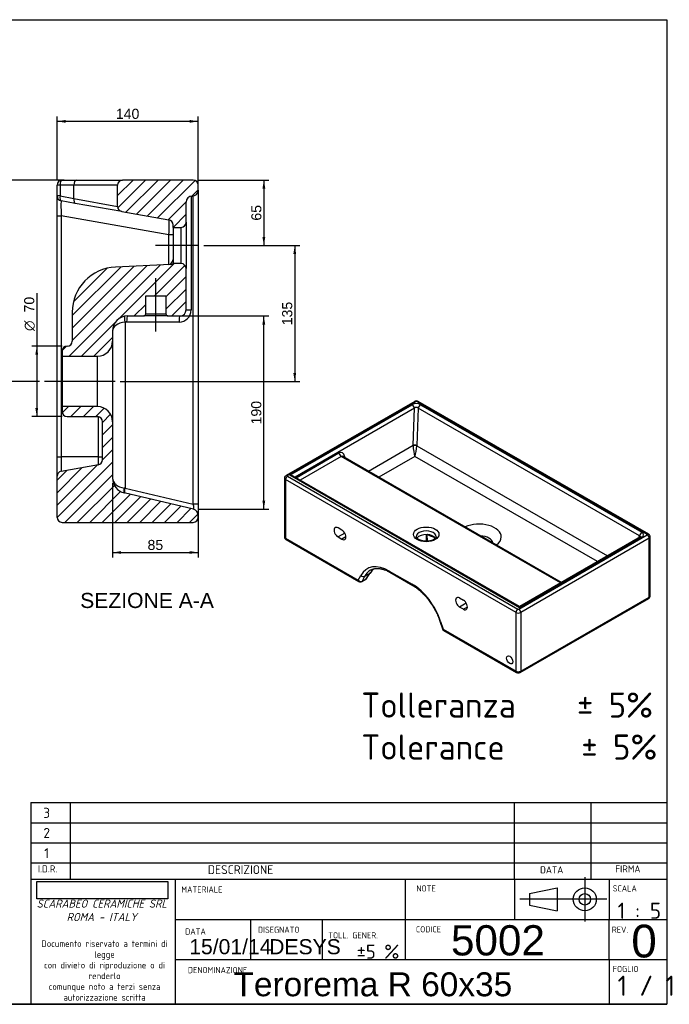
# Model space of a CAD drawing. Header units: millimetres. Extents: x 11 to 285, y 7 to 203.
# Tile 2 of 2: x 156 to 285, y 7 to 203. Entities that reach past the tile are written whole.
import ezdxf
from ezdxf.enums import TextEntityAlignment as Align
from ezdxf.lldxf.tags import DXFTag

# ---------------------------------------------------------------- set-up
doc = ezdxf.new("R2010")
doc.units = ezdxf.units.MM
for name, color, linetype in [('1', 7, 'Continuous'), ('Default', 7, 'Continuous'), ('Predefinito', 7, 'Continuous'), ('TEOREMAR_60X35', 7, 'Continuous')]:
    doc.layers.add(name, color=color, linetype=linetype)
doc.styles.add('SEACAD_Arial', font='arial.ttf')
doc.styles.add('SEACAD_Solid_Edge_ANSI1_Symbols', font='semeca1.ttf')
doc.styles.add('SEACAD_Solid_Edge_ISOB', font='seisobd.ttf')
tags = doc.linetypes.add('CENTER2', pattern=[28.575, 19.05, -3.175, 3.175, -3.175]).pattern_tags.tags
tags[10:11] = [DXFTag(74, 4), DXFTag(75, 0), DXFTag(340, '0'), DXFTag(46, 0.0), DXFTag(50, 0.0), DXFTag(44, 0.0), DXFTag(45, 0.0)]
tags[8:9] = [DXFTag(74, 4), DXFTag(75, 0), DXFTag(340, '0'), DXFTag(46, 0.0), DXFTag(50, 0.0), DXFTag(44, 0.0), DXFTag(45, 0.0)]
tags[6:7] = [DXFTag(74, 4), DXFTag(75, 0), DXFTag(340, '0'), DXFTag(46, 0.0), DXFTag(50, 0.0), DXFTag(44, 0.0), DXFTag(45, 0.0)]
tags[4:5] = [DXFTag(74, 4), DXFTag(75, 0), DXFTag(340, '0'), DXFTag(46, 0.0), DXFTag(50, 0.0), DXFTag(44, 0.0), DXFTag(45, 0.0)]
doc.dimstyles.new('ISO_PALLINATURA', dxfattribs={"dimtxt": 2, "dimasz": 1.7, "dimexe": 1, "dimexo": 1, "dimgap": 1, "dimtad": 1, "dimlfac": 5, "dimtxsty": 'SEACAD_Arial', "dimblk1": '_SE_FILLED', "dimblk2": '_SE_FILLED', "dimsah": 1, "dimcen": 1, "dimadec": 0, "dimazin": 0, "dimtfac": 1, "dimtmove": 0, "dimatfit": 3, "dimfxl": 1, "dimtolj": 1, "dimarcsym": 0})
picture_1 = doc.add_image_def('image1.jpg', size_in_pixel=(300, 40))

# ---------------------------------------------------------------- blocks, each defined once
blk = doc.blocks.new('SEANNOT_GROUP2')
at = {"layer": 'Default', "color": 7, "linetype": 'CENTER2'}
blk.add_line((191.44, 158), (182.84, 158), dxfattribs=at)
blk = doc.blocks.new('SEANNOT_GROUP3')
at = {"layer": 'Default', "color": 7, "linetype": 'CENTER2'}
blk.add_line((182.94, 140.9), (182.94, 151.5), dxfattribs=at)
blk = doc.blocks.new('SEANNOT_GROUP4')
at = {"layer": 'Default', "color": 7, "linetype": 'CENTER2'}
blk.add_line((174.84, 131), (160.84, 131), dxfattribs=at)
blk = doc.blocks.new('SE4')
at = {"layer": 'TEOREMAR_60X35', "linetype": 'Continuous'}
h = blk.add_hatch(dxfattribs=at)
h.set_pattern_fill('ANSI31', scale=0.55118, angle=9.362e-06, style=0)
edge = h.paths.add_edge_path()
edge.add_line((188.94, 162.6), (188.94, 166.6))
edge.add_arc((190.14, 166.6), 1.2, 90, 180, ccw=False)
edge.add_arc((190.14, 169), 1.2, 270, 360)
edge.add_line((191.34, 169), (191.34, 170))
edge.add_arc((190.34, 170), 1, 0, 90)
edge.add_line((190.34, 171), (176.34, 171))
edge.add_arc((176.34, 170), 1, 90, 180)
edge.add_line((175.34, 170), (175.34, 165.72))
edge.add_arc((176.34, 165.72), 1, 180, 260)
edge.add_line((176.17, 164.73), (185.52, 163.09))
edge.add_arc((185.34, 162.1), 1, 0, 80, ccw=False)
edge.add_line((186.34, 162.1), (186.34, 161.6))
edge.add_line((186.34, 161.6), (187.94, 161.6))
edge.add_arc((187.94, 162.6), 1, 270, 360)
h = blk.add_hatch(dxfattribs=at)
h.set_pattern_fill('ANSI31', scale=0.55118, angle=9.362e-06, style=0)
edge = h.paths.add_edge_path()
edge.add_line((164.34, 137), (164.34, 136))
edge.add_line((164.34, 136), (171.34, 136))
edge.add_arc((171.34, 139), 3, 270, 360)
edge.add_line((174.34, 139), (174.34, 141))
edge.add_arc((177.34, 141), 3, 90, 180, ccw=False)
edge.add_line((177.34, 144), (180.54, 144))
edge.add_arc((180.54, 144.4), 0.4, 270, 360)
edge.add_line((180.94, 144.4), (180.94, 148))
edge.add_line((180.94, 148), (184.94, 148))
edge.add_line((184.94, 148), (184.94, 144.4))
edge.add_arc((185.34, 144.4), 0.4, 180, 270)
edge.add_line((185.34, 144), (187.74, 144))
edge.add_arc((187.74, 145.2), 1.2, 270, 360)
edge.add_line((188.94, 145.2), (188.94, 153.4))
edge.add_arc((187.94, 153.4), 1, 0, 90)
edge.add_line((187.94, 154.4), (186.34, 154.4))
edge.add_arc((185.79, 155.23), 1, 272.6525, 303.818, ccw=False)
edge.add_line((185.83, 154.23), (174.93, 153.72))
edge.add_arc((175.34, 144.73), 9, 92.6525, 180)
edge.add_line((166.34, 144.73), (166.34, 139))
edge.add_arc((165.34, 139), 1, 270, 360, ccw=False)
edge.add_arc((165.34, 137), 1, 90, 180)
h = blk.add_hatch(dxfattribs=at)
h.set_pattern_fill('ANSI31', scale=0.55118, angle=9.362e-06, style=0)
edge = h.paths.add_edge_path()
edge.add_line((190.42, 105.61), (176.66, 108.85))
edge.add_arc((177.34, 111.77), 3, 180, 256.7595, ccw=False)
edge.add_line((174.34, 111.77), (174.34, 123))
edge.add_arc((171.34, 123), 3, 0, 90)
edge.add_line((171.34, 126), (164.34, 126))
edge.add_line((164.34, 126), (164.34, 125))
edge.add_arc((165.34, 125), 1, 180, 270)
edge.add_line((165.34, 124), (171.34, 124))
edge.add_arc((171.34, 123), 1, 0, 90, ccw=False)
edge.add_line((172.34, 123), (172.34, 115.42))
edge.add_arc((171.34, 115.42), 1, 280, 360, ccw=False)
edge.add_line((171.52, 114.44), (164.17, 113.14))
edge.add_arc((164.34, 112.16), 1, 100, 180)
edge.add_line((163.34, 112.16), (163.34, 104))
edge.add_arc((164.34, 104), 1, 180, 270)
edge.add_line((164.34, 103), (190.34, 103))
edge.add_arc((190.34, 104), 1, 270, 360)
edge.add_line((191.34, 104), (191.34, 104.45))
edge.add_arc((190.14, 104.45), 1.2, 0, 76.7595)
at = {"layer": 'TEOREMAR_60X35', "color": 7, "linetype": 'Continuous'}
for p, q in [((164.34, 171), (167.11, 171)), ((167.11, 171), (176.34, 171)), ((190.34, 171), (176.34, 171)), ((163.34, 167.84), (163.34, 170)), ((163.92, 170), (163.34, 170)), ((163.92, 170), (163.92, 167.84)), ((166.68, 170), (163.92, 170)), ((175.34, 170), (166.68, 170)), ((166.68, 167.35), (166.68, 170)), ((175.34, 165.72), (175.34, 170)), ((191.34, 169), (191.34, 170)), ((191.34, 169), (191.34, 106.61)), ((163.34, 163.9), (163.34, 167.84)), ((163.92, 167.84), (163.34, 167.84)), ((163.92, 167.84), (166.68, 167.35)), ((166.93, 166.36), (164.17, 166.85)), ((166.68, 167.35), (175.34, 165.72)), ((176.17, 164.73), (166.93, 166.36)), ((188.94, 162.6), (188.94, 166.6)), ((189.93, 167.78), (189.93, 145.2)), ((190.36, 106.61), (190.36, 167.82)), ((176.17, 164.73), (185.52, 163.09)), ((163.34, 116), (163.34, 163.9)), ((163.34, 163.9), (164.17, 163.9)), ((164.17, 163.9), (164.17, 116)), ((185.52, 160.13), (164.17, 163.9)), ((188.94, 162.6), (188.94, 153.4)), ((186.34, 161.6), (186.34, 162.1)), ((186.34, 161.6), (186.34, 155.21)), ((186.34, 161.6), (187.94, 161.6)), ((187.94, 154.4), (187.94, 161.6)), ((185.52, 154.22), (185.52, 160.13)), ((186.34, 160.13), (185.52, 160.13)), ((186.34, 155.21), (186.34, 154.4)), ((185.83, 154.23), (174.93, 153.72)), ((187.94, 154.4), (186.34, 154.4)), ((188.94, 145.2), (188.94, 153.4)), ((180.94, 144.4), (180.94, 148)), ((180.94, 148), (184.94, 148)), ((184.94, 148), (184.94, 144.4)), ((166.34, 144.73), (166.34, 139)), ((188.94, 145.2), (189.93, 145.2)), ((176.81, 142.77), (176.81, 109.8)), ((187.53, 142.8), (177.13, 142.8)), ((177.34, 144), (180.54, 144)), ((185.34, 144), (180.54, 144)), ((180.94, 144.4), (184.94, 144.4)), ((185.34, 144), (187.74, 144)), ((174.34, 141), (174.34, 139)), ((174.34, 139), (174.34, 123)), ((164.34, 137), (164.34, 136)), ((164.34, 136), (164.34, 126)), ((164.34, 136), (171.34, 136)), ((171.34, 126), (171.34, 136)), ((171.34, 126), (164.34, 126)), ((164.34, 126), (164.34, 125)), ((165.34, 124), (171.34, 124)), ((171.52, 116), (171.52, 123.98)), ((172.34, 115.42), (172.34, 123)), ((174.34, 123), (174.34, 111.77)), ((163.34, 112.16), (163.34, 116)), ((163.34, 116), (164.17, 116)), ((164.17, 116), (164.17, 113.14)), ((171.52, 116), (164.17, 116)), ((171.52, 114.44), (171.52, 116)), ((171.52, 116), (172.34, 116)), ((171.52, 114.44), (164.17, 113.14)), ((163.34, 104), (163.34, 112.16)), ((176.81, 109.8), (176.66, 109.83)), ((176.81, 109.8), (190.36, 106.61)), ((190.42, 105.61), (176.66, 108.85)), ((191.34, 106.61), (190.36, 106.61)), ((191.34, 106.61), (191.34, 104.45)), ((191.34, 104), (191.34, 104.45)), ((164.34, 103), (190.34, 103))]:
    blk.add_line(p, q, dxfattribs=at)
for centre, radius, start, end in [((164.34, 170), 1, 90, 180), ((176.34, 170), 1, 90, 180), ((190.34, 170), 1, 0, 90), ((190.14, 169), 1.2, 270, 0), ((164.34, 167.84), 1, 180, 260), ((190.14, 166.6), 1.2, 90, 180), ((176.34, 165.72), 1, 180, 260), ((185.34, 162.1), 1, 0, 80), ((187.94, 162.6), 1, 270, 0), ((185.34, 155.21), 1, 272.6525, 0), ((175.34, 144.73), 9, 92.6525, 180), ((185.79, 155.23), 1, 272.6525, 303.818), ((187.94, 153.4), 1, 0, 90), ((187.53, 145.2), 2.4, 270, 0), ((187.74, 145.2), 1.2, 270, 0), ((177.34, 141), 3, 90, 180), ((177.13, 141), 1.8, 90, 100.3345), ((180.54, 144.4), 0.4, 270, 0), ((185.34, 144.4), 0.4, 180, 270), ((165.34, 139), 1, 270, 0), ((171.34, 139), 3, 270, 0), ((165.34, 137), 1, 90, 180), ((171.34, 123), 3, 0, 90), ((165.34, 125), 1, 180, 270), ((171.34, 123), 1, 0, 90), ((171.34, 115.42), 1, 280, 0), ((164.34, 112.16), 1, 100, 180), ((177.34, 111.77), 3, 180, 256.7595), ((190.14, 104.45), 1.2, 0, 76.7595), ((164.34, 104), 1, 180, 270), ((190.34, 104), 1, 270, 360)]:
    blk.add_arc(centre, radius, start, end, dxfattribs=at)
for centre, major_axis, ratio, start_param, end_param in [((164.34, 170), (0, -1), 0.422618, 3.141593, 4.712389), ((167.11, 170), (0, -1), 0.422618, 3.141593, 4.712389), ((164.34, 167.84), (0.174, 0.985), 0.417323, 1.644249, 3.141593), ((164.34, 163.77), (0.18, -3.08), 0.054033, 3.128851, 4.669489), ((167.11, 167.35), (0.174, 0.985), 0.417323, 1.644249, 3.141593), ((185.34, 160.07), (0.17, 3.02), 0.05625, 4.735914, 6.276552), ((177.34, 141), (3, 0), 0.6, 1.751167, 3.141593), ((177.02, 142.77), (-0.22, 1.18), 0.176576, 0, 1.538608), ((177.34, 142.8), (0, 1.2), 0.179395, 0, 1.570796), ((187.74, 142.8), (0, -1.2), 0.179395, 3.141593, 4.712389), ((177.34, 111.77), (-3, 0), 0.666667, 0, 1.339706), ((176.89, 109.83), (0.229, 0.973), 0.223258, 1.623279, 3.141593), ((176.98, 109.8), (0.229, 0.973), 0.174773, 1.611896, 3.141593), ((190.14, 106.71), (-0.29, 1.09), 0.164169, 3.053807, 4.583503)]:
    blk.add_ellipse(centre, major_axis=major_axis, ratio=ratio, start_param=start_param, end_param=end_param, dxfattribs=at)
blk = doc.blocks.new('DMBLK127')
at = {"layer": 'Default', "linetype": 'Continuous'}
for points in [[(165.04, 182.93), (163.34, 182.65), (165.04, 182.37)], [(189.64, 182.93), (189.64, 182.37), (191.34, 182.65)]]:
    blk.add_hatch(color=7, dxfattribs=at).paths.add_polyline_path(points)
at = {"layer": 'Default', "color": 7, "linetype": 'Continuous'}
for p, q in [((163.34, 171), (163.34, 183.65)), ((191.34, 182.65), (163.34, 182.65)), ((191.34, 170), (191.34, 183.65))]:
    blk.add_line(p, q, dxfattribs=at)
at = {"layer": 'Default', "color": 7, "linetype": 'Continuous', "style": 'SEACAD_Arial'}
blk.add_text('140', height=2, dxfattribs=at).set_placement((175, 185.15), align=Align.TOP_LEFT)
blk = doc.blocks.new('_SE_FILLED')
at = {"color": 0}
blk.add_line((0, 0), (-1, 0), dxfattribs=at)
blk.add_solid([(0, 0), (-1, -0.1665), (-1, 0.1665), (0, 0)], dxfattribs=at)
blk = doc.blocks.new('DMBLK128')
at = {"layer": 'Default', "linetype": 'Continuous'}
for points in [[(204.65, 169.3), (204.37, 171), (204.08, 169.3)], [(204.65, 159.7), (204.08, 159.7), (204.37, 158)]]:
    blk.add_hatch(color=7, dxfattribs=at).paths.add_polyline_path(points)
at = {"layer": 'Default', "color": 7, "linetype": 'Continuous'}
for p, q in [((191.34, 171), (205.37, 171)), ((204.37, 171), (204.37, 158)), ((192.44, 158), (205.37, 158))]:
    blk.add_line(p, q, dxfattribs=at)
at = {"layer": 'Default', "color": 7, "linetype": 'Continuous', "style": 'SEACAD_Arial'}
blk.add_text('65', height=2, rotation=90, dxfattribs=at).set_placement((201.87, 162.93), align=Align.TOP_LEFT)
blk = doc.blocks.new('DMBLK129')
at = {"layer": 'Default', "linetype": 'Continuous'}
for points in [[(204.63, 142.3), (204.35, 144), (204.07, 142.3)], [(204.63, 107.31), (204.07, 107.31), (204.35, 105.61)]]:
    blk.add_hatch(color=7, dxfattribs=at).paths.add_polyline_path(points)
at = {"layer": 'Default', "color": 7, "linetype": 'Continuous'}
for p, q in [((187.54, 144), (205.35, 144)), ((204.35, 105.61), (204.35, 144)), ((191.42, 105.61), (205.35, 105.61))]:
    blk.add_line(p, q, dxfattribs=at)
at = {"layer": 'Default', "color": 7, "linetype": 'Continuous', "style": 'SEACAD_Arial'}
blk.add_text('190', height=2, rotation=90, dxfattribs=at).set_placement((201.85, 122.46), align=Align.TOP_LEFT)
blk = doc.blocks.new('DMBLK130')
at = {"layer": 'Default', "linetype": 'Continuous'}
for points in [[(176.04, 96.74), (176.04, 97.3), (174.34, 97.02)], [(189.64, 96.74), (191.34, 97.02), (189.64, 97.3)]]:
    blk.add_hatch(color=7, dxfattribs=at).paths.add_polyline_path(points)
at = {"layer": 'Default', "color": 7, "linetype": 'Continuous'}
for p, q in [((174.34, 110.77), (174.34, 96.02)), ((191.34, 105.61), (191.34, 96.02)), ((174.34, 97.02), (191.34, 97.02))]:
    blk.add_line(p, q, dxfattribs=at)
at = {"layer": 'Default', "color": 7, "linetype": 'Continuous', "style": 'SEACAD_Arial'}
blk.add_text('85', height=2, dxfattribs=at).set_placement((181.28, 99.52), align=Align.TOP_LEFT)
blk = doc.blocks.new('SE6')
at = {"layer": 'TEOREMAR_60X35', "color": 7, "linetype": 'Continuous'}
for p, q in [((234.29, 127.04), (208.77, 112.31)), ((234.56, 127.01), (209.05, 112.28)), ((209.51, 112.37), (233.78, 126.38)), ((234.24, 125.67), (210.55, 112)), ((233.96, 118.31), (234.24, 125.67)), ((280.45, 100.61), (234.72, 127.01)), ((235, 125.71), (234.72, 118.29)), ((280.73, 100.63), (234.99, 127.04)), ((278.91, 100.35), (235, 125.71)), ((235.45, 126.38), (279.37, 101.03)), ((225.11, 113.2), (233.96, 118.31)), ((234.72, 118.23), (272.58, 96.37)), ((210.75, 111.88), (219.26, 116.8)), ((219.72, 116.09), (211.59, 111.4)), ((263.23, 90.97), (219.72, 116.09)), ((263.42, 91.08), (220.1, 116.09)), ((220.36, 116.16), (220.4, 115.92)), ((234.34, 116.1), (227.21, 111.99)), ((270.55, 95.2), (234.34, 116.1)), ((208.47, 111.79), (208.47, 100.11)), ((208.66, 111.52), (208.66, 99.84)), ((254.4, 85.11), (208.66, 111.52)), ((209.05, 112.19), (254.78, 85.79)), ((255.1, 86.06), (209.51, 112.37)), ((255.1, 86.28), (210.17, 112.21)), ((219.86, 101.46), (219.08, 101.91)), ((208.66, 99.84), (223.11, 91.5)), ((220.41, 100.88), (219.08, 100.11)), ((219.08, 100.11), (219.86, 99.66)), ((220.64, 100.11), (219.86, 99.66)), ((236.55, 100.58), (236.6, 99.25)), ((236.7, 100.58), (236.75, 99.25)), ((237.17, 100.37), (236.82, 100.57)), ((254.94, 85.79), (280.45, 100.52)), ((279.03, 100.1), (255.1, 86.28)), ((279.36, 100.06), (255.1, 86.06)), ((280.84, 99.84), (255.33, 85.11)), ((278.77, 99.95), (278.91, 100.35)), ((280.84, 88.17), (280.84, 99.84)), ((281.03, 88.44), (281.03, 100.11)), ((208.77, 99.59), (223.23, 91.25)), ((223.11, 91.5), (223.61, 92.45)), ((224.35, 92.28), (223.85, 91.33)), ((225.38, 92.87), (224.35, 92.28)), ((224.69, 91.81), (225.38, 92.87)), ((224.8, 91.91), (225.49, 92.97)), ((229.25, 93.34), (233.8, 90.71)), ((229.37, 93.09), (233.92, 90.46)), ((223.78, 91.25), (224.62, 91.73)), ((223.85, 91.33), (224.69, 91.81)), ((255.33, 73.44), (280.84, 88.17)), ((243.19, 87.99), (243.97, 87.54)), ((244.52, 86.96), (243.19, 86.19)), ((243.97, 85.74), (243.19, 86.19)), ((244.75, 86.19), (243.97, 85.74)), ((255.1, 86.06), (255.1, 86.28)), ((255.21, 73.18), (280.73, 87.91)), ((254.4, 73.44), (254.4, 85.11)), ((255.33, 85.11), (255.33, 73.44)), ((239.31, 83.36), (239.81, 81.83)), ((239.44, 83.31), (239.94, 81.78)), ((239.94, 81.78), (254.4, 73.44)), ((240.06, 81.53), (254.51, 73.18))]:
    blk.add_line(p, q, dxfattribs=at)
for centre, radius, start, end in [((234.64, 126.41), 0.719, 60.6322, 119.3678), ((209.06, 111.79), 0.594, 119.1955, 180.2268), ((209.06, 100.11), 0.591, 179.5503, 240.9857), ((280.44, 100.12), 0.591, 359.5503, 60.9857), ((228.9, 90.83), 4.02, 132.7423, 147.9161), ((223.5, 91.72), 0.55, 240, 300), ((224.34, 92.21), 0.55, 300, 326.9393), ((280.44, 88.43), 0.594, 299.1955, 0.2268), ((240.33, 82.01), 0.55, 198.1326, 240), ((254.86, 73.81), 0.719, 240.6322, 299.3678)]:
    blk.add_arc(centre, radius, start, end, dxfattribs=at)
for centre, major_axis, ratio, start_param, end_param in [((234.61, 125.86), (-1.21, -0.01), 0.601507, 3.936018, 5.465714), ((233.78, 125.84), (-0.33, 0.572), 0.57735, 4.107362, 5.497787), ((234.61, 125.32), (0.516, 0.215), 0.910295, 0.425355, 1.955051), ((234.56, 126.56), (0.275, -0.476), 0.57735, 2.356194, 3.141593), ((234.64, 126.97), (-0.11, 0), 0.57735, 3.926991, 5.497787), ((234.72, 126.56), (-0.275, -0.476), 0.57735, 3.141593, 3.926991), ((235.45, 125.84), (-0.33, -0.572), 0.57735, 3.926991, 5.266696), ((234.34, 118.17), (-0.55, 0.021), 0.322247, 3.964842, 5.494539), ((235.14, 117.91), (-0.59, 1.55), 0.658279, 1.071767, 1.122487), ((234.34, 118.12), (-0.55, 0), 0.290021, 3.953232, 5.471546), ((234.34, 117.45), (0.26, -1.75), 0.166903, 4.224357, 5.564063), ((234.34, 117.45), (-0.26, -1.75), 0.166903, 0.719122, 2.058828), ((235.52, 118.03), (-0.29, 1.08), 0.688251, 1.147382, 1.198102), ((219.43, 115.62), (-0.43, -1.26), 0.668984, 2.227284, 3.79808), ((219.72, 116.63), (0.33, -0.572), 0.57735, 4.107362, 5.497787), ((219.89, 115.45), (-0.051, -0.691), 0.715253, 2.809311, 3.594709), ((220.82, 115.99), (0.653, 0.095), 0.46441, 2.280905, 2.717938), ((209.13, 111.79), (0.66, 0), 0.57735, 3.140775, 3.926991), ((209.05, 111.74), (0.275, 0.476), 0.57735, 0.785398, 2.356194), ((209.05, 111.83), (0.275, -0.476), 0.57735, 2.356194, 3.14141), ((209.13, 112.24), (0.11, 0), 0.57735, 2.356194, 3.926991), ((209.51, 111.83), (0.933, 0), 0.57735, 0.785398, 1.570796), ((219.08, 101.01), (0.55, -0.953), 0.57735, 2.356194, 5.497787), ((247.08, 100.11), (4.4, 0), 0.57735, 0, 2.243826), ((209.13, 100.11), (0.66, 0), 0.57735, 3.141593, 3.926991), ((209.05, 100.07), (0.275, 0.476), 0.57735, 2.356194, 3.141593), ((219.86, 100.56), (-0.55, 0.953), 0.57735, 2.356194, 5.497787), ((236.58, 100.16), (-1.98, 0), 0.57735, 3.140749, 6.283185), ((236.58, 100.16), (-1.98, 0), 0.57735, 0, 0.002024), ((236.58, 99.44), (-1.98, 0), 0.57735, 4.611189, 5.911905), ((236.58, 99.44), (1.98, 0), 0.57735, 0.370129, 1.469596), ((236.78, 100.13), (-0.275, -0.476), 0.57735, 2.402489, 2.852383), ((247.08, 98.76), (-2.75, 0), 0.57735, 3.24992, 4.604062), ((247.08, 100.11), (4.4, 0), 0.57735, 5.610156, 6.283185), ((279.37, 100.49), (-0.33, -0.572), 0.57735, 3.926991, 5.266696), ((278.45, 100), (-0.62, -0.218), 0.48822, 2.825493, 3.720615), ((279.36, 99.52), (0.33, -0.572), 0.57735, 2.356194, 3.141593), ((278.45, 100.54), (-1.26, -0.01), 0.554038, 2.366971, 3.896667), ((280.45, 100.16), (-0.275, -0.476), 0.57735, 3.141132, 3.926991), ((280.37, 100.56), (-0.11, 0), 0.57735, 2.356194, 3.926991), ((280.45, 100.07), (0.275, -0.476), 0.57735, 0.785398, 2.356194), ((280.37, 100.11), (-0.66, 0), 0.57735, 2.356194, 3.140775), ((229.25, 86.16), (4.4, -7.62), 0.57735, 2.356194, 3.490659), ((224, 92.67), (0.487, -0.256), 0.767256, 4.261875, 5.832671), ((229.64, 86.38), (4.12, -7.14), 0.57735, 3.141359, 3.490659), ((230.21, 86.71), (2.66, -7.9), 0.671269, 3.425191, 3.624944), ((225.03, 93.27), (-0.461, 0.3), 0.666534, 2.757622, 3.140466), ((229.64, 93.57), (0.275, 0.476), 0.57735, 2.356194, 3.141593), ((223.5, 91.72), (0.275, 0.476), 0.57735, 2.356194, 3.141593), ((223.5, 91.72), (0.487, -0.256), 0.767256, 4.261875, 5.832671), ((223.5, 91.72), (-0.275, 0.476), 0.57735, 3.141593, 3.490659), ((224.34, 92.21), (-0.275, 0.476), 0.57735, 3.141593, 3.490659), ((224.34, 92.21), (-0.461, 0.3), 0.666534, 2.757622, 3.141593), ((233.8, 83.53), (-4.4, 7.62), 0.57735, 4.363323, 5.497787), ((234.19, 90.94), (0.275, 0.476), 0.57735, 2.356194, 3.141327), ((243.19, 87.09), (0.55, -0.953), 0.57735, 2.356194, 5.497787), ((280.45, 88.39), (-0.275, 0.476), 0.57735, 3.141593, 3.926991), ((280.37, 88.44), (-0.66, 0), 0.57735, 2.356194, 3.141593), ((243.97, 86.64), (-0.55, 0.953), 0.57735, 2.356194, 5.497787), ((254.78, 85.34), (-0.275, -0.476), 0.57735, 3.926991, 5.497787), ((254.86, 85.38), (-0.66, 0), 0.57735, 0.785398, 2.356194), ((254.86, 85.83), (0.11, 0), 0.57735, 3.926991, 5.497787), ((254.94, 85.34), (-0.275, 0.476), 0.57735, 3.926991, 5.497787), ((239.83, 83.53), (0.523, 0.171), 0.279258, 3.141107, 3.786684), ((240.33, 82.01), (0.523, 0.171), 0.279258, 3.141593, 3.786684), ((240.33, 82.01), (0.275, 0.476), 0.57735, 2.356194, 3.141593), ((254.86, 73.71), (-0.66, 0), 0.57735, 0.785398, 2.356194), ((254.78, 73.66), (0.275, 0.476), 0.57735, 2.356194, 3.142112), ((254.94, 73.66), (-0.275, 0.476), 0.57735, 3.141117, 3.926991)]:
    blk.add_ellipse(centre, major_axis=major_axis, ratio=ratio, start_param=start_param, end_param=end_param, dxfattribs=at)
for centre, major_axis in [((236.58, 100.61), (2.53, 0)), ((253.15, 75.68), (-0.44, 0.762))]:
    blk.add_ellipse(centre, major_axis=major_axis, ratio=0.57735, dxfattribs=at)
for points, knots in [([(238.56, 100.16), (238.56, 100.15), (238.56, 100.12), (238.55, 100.06), (238.52, 99.99), (238.47, 99.91), (238.4, 99.83), (238.31, 99.74), (238.19, 99.65), (238.05, 99.57), (237.89, 99.49), (237.71, 99.42), (237.51, 99.36), (237.3, 99.31), (237.08, 99.28), (236.85, 99.25), (236.62, 99.24), (236.39, 99.25), (236.15, 99.27), (235.93, 99.3), (235.72, 99.35), (235.52, 99.4), (235.33, 99.47), (235.16, 99.55), (235.02, 99.63), (234.89, 99.71), (234.79, 99.8), (234.71, 99.89), (234.66, 99.97), (234.62, 100.04), (234.61, 100.1), (234.6, 100.14), (234.6, 100.16)], [0, 0, 0, 0, 0.015865, 0.056383, 0.091487, 0.124199, 0.158972, 0.192437, 0.225461, 0.258452, 0.291576, 0.324934, 0.358551, 0.392408, 0.426466, 0.460677, 0.494985, 0.529336, 0.563667, 0.59791, 0.632009, 0.665909, 0.699563, 0.732933, 0.766003, 0.798802, 0.831435, 0.864092, 0.897104, 0.931175, 0.967637, 1, 1, 1, 1]), ([(238.37, 99.8), (238.27, 99.9), (238.17, 99.99), (237.98, 100.09), (237.91, 100.12), (237.76, 100.17), (237.69, 100.18), (237.47, 100.24), (237.33, 100.28), (237.17, 100.37)], [0.3232701, 0.3232701, 0.3232701, 0.3232701, 0.5, 0.5, 0.625, 0.625, 0.75, 0.75, 1, 1, 1, 1]), ([(279.09, 100.14), (279.09, 100.14), (279.08, 100.14), (279.06, 100.12), (279.04, 100.1), (279.03, 100.1)], [0.4711965, 0.4711965, 0.4711965, 0.4711965, 0.6524641, 0.8636755, 1, 1, 1, 1]), ([(225.52, 93.52), (225.57, 93.55), (225.67, 93.61), (225.88, 93.7), (226.12, 93.78), (226.38, 93.83), (226.65, 93.86), (226.93, 93.87), (227.21, 93.85), (227.51, 93.81), (227.8, 93.74), (228.11, 93.66), (228.42, 93.55), (228.74, 93.42), (229.06, 93.26), (229.25, 93.15), (229.37, 93.09)], [0, 0, 0, 0, 0.044928, 0.12262, 0.199919, 0.276392, 0.351842, 0.426275, 0.499825, 0.572673, 0.644999, 0.716959, 0.788681, 0.860263, 0.931778, 1, 1, 1, 1]), ([(233.92, 90.46), (233.98, 90.43), (234.13, 90.34), (234.41, 90.16), (234.73, 89.93), (235.06, 89.68), (235.38, 89.41), (235.69, 89.12), (236.01, 88.81), (236.31, 88.49), (236.61, 88.15), (236.91, 87.8), (237.19, 87.43), (237.46, 87.05), (237.72, 86.66), (237.97, 86.26), (238.21, 85.86), (238.43, 85.44), (238.64, 85.02), (238.84, 84.59), (239.02, 84.17), (239.18, 83.75), (239.26, 83.5), (239.31, 83.36)], [0, 0, 0, 0, 0.025523, 0.07428, 0.123077, 0.171915, 0.220798, 0.269727, 0.318701, 0.367718, 0.416773, 0.465862, 0.514979, 0.56412, 0.613279, 0.66245, 0.711628, 0.760806, 0.809978, 0.859136, 0.908277, 0.957393, 1, 1, 1, 1])]:
    blk.add_open_spline(points, degree=3, knots=knots, dxfattribs=at)
blk = doc.blocks.new('DMBLK139')
at = {"layer": 'Default', "linetype": 'Continuous'}
for points in [[(210.78, 156.3), (210.49, 158), (210.21, 156.3)], [(210.78, 132.7), (210.21, 132.7), (210.49, 131)]]:
    blk.add_hatch(color=7, dxfattribs=at).paths.add_polyline_path(points)
at = {"layer": 'Default', "color": 7, "linetype": 'Continuous'}
for p, q in [((192.44, 158), (211.49, 158)), ((210.49, 158), (210.49, 131)), ((175.84, 131), (211.49, 131))]:
    blk.add_line(p, q, dxfattribs=at)
at = {"layer": 'Default', "color": 7, "linetype": 'Continuous', "style": 'SEACAD_Arial'}
blk.add_text('135', height=2, rotation=90, dxfattribs=at).set_placement((207.99, 142.15), align=Align.TOP_LEFT)
blk = doc.blocks.new('DMBLK140')
at = {"layer": 'Default', "linetype": 'Continuous'}
for points in [[(159.02, 136.3), (159.58, 136.3), (159.3, 138)], [(159.02, 125.7), (159.3, 124), (159.58, 125.7)]]:
    blk.add_hatch(color=7, dxfattribs=at).paths.add_polyline_path(points)
at = {"layer": 'Default', "color": 7, "linetype": 'Continuous'}
for p, q in [((159.3, 148.53), (159.3, 124)), ((164.34, 138), (158.3, 138)), ((164.34, 124), (158.3, 124))]:
    blk.add_line(p, q, dxfattribs=at)
for s, style, p in [('70', 'SEACAD_Arial', (156.8, 144.7)), ('O', 'SEACAD_Solid_Edge_ANSI1_Symbols', (156.8, 141.02))]:
    blk.add_text(s, height=2, rotation=90, dxfattribs=dict(at, style=style)).set_placement(p, align=Align.TOP_LEFT)
blk = doc.blocks.new('DMBLK141')
at = {"layer": 'Default', "linetype": 'Continuous'}
for points in [[(153.12, 169.3), (153.68, 169.3), (153.4, 171)], [(153.12, 132.7), (153.4, 131), (153.68, 132.7)]]:
    blk.add_hatch(color=7, dxfattribs=at).paths.add_polyline_path(points)
at = {"layer": 'Default', "color": 7, "linetype": 'Continuous'}
for p, q in [((164.72, 171), (152.4, 171)), ((153.4, 171), (153.4, 131)), ((159.84, 131), (152.4, 131))]:
    blk.add_line(p, q, dxfattribs=at)
at = {"layer": 'Default', "color": 7, "linetype": 'Continuous', "style": 'SEACAD_Arial'}
blk.add_text('200', height=2, rotation=90, dxfattribs=at).set_placement((150.9, 148.65), align=Align.TOP_LEFT)
blk = doc.blocks.new('SEANNOT_GROUP7')
at = {"layer": 'Default', "color": 7, "linetype": 'Continuous', "style": 'SEACAD_Arial'}
blk.add_text('15/01/14', height=3, dxfattribs=at).set_placement((189.56, 20.23), align=Align.TOP_LEFT)
blk = doc.blocks.new('SEANNOT_GROUP8')
at = {"layer": 'Default', "color": 7, "linetype": 'Continuous', "style": 'SEACAD_Solid_Edge_ISOB'}
blk.add_text('1 / 1', height=4, dxfattribs=at).set_placement((274.53, 12.97), align=Align.TOP_LEFT)
blk = doc.blocks.new('SEANNOT_GROUP9')
at = {"layer": 'Predefinito', "color": 7, "linetype": 'CENTER2'}
for p, q in [((268.05, 32.51), (268.05, 23.76)), ((272.43, 28.14), (263.68, 28.14))]:
    blk.add_line(p, q, dxfattribs=at)
blk = doc.blocks.new('SEANNOT_GROUP10')
at = {"layer": 'Predefinito', "color": 7, "linetype": 'CENTER2'}
blk.add_line((264.58, 28.14), (255.17, 28.14), dxfattribs=at)
blk = doc.blocks.new('SEANNOT_GROUP11')
at = {"layer": 'Predefinito', "color": 7, "linetype": 'Continuous', "style": 'SEACAD_Arial'}
blk.add_text('Terorema R 60x35', height=4.75, dxfattribs=at).set_placement((198.34, 13.63), align=Align.TOP_LEFT)
blk = doc.blocks.new('SEANNOT_GROUP13')
at = {"layer": 'Predefinito', "color": 7, "linetype": 'Continuous', "style": 'SEACAD_Arial'}
blk.add_text('DESYS', height=3, dxfattribs=at).set_placement((205.42, 20.22), align=Align.TOP_LEFT)
blk = doc.blocks.new('SEANNOT_GROUP15')
at = {"layer": 'Predefinito', "color": 7, "linetype": 'Continuous', "style": 'SEACAD_Arial'}
blk.add_text('5002', height=6, dxfattribs=at).set_placement((241.49, 22.99), align=Align.TOP_LEFT)
blk = doc.blocks.new('SEANNOT_GROUP16')
at = {"layer": 'Predefinito', "color": 7, "linetype": 'Continuous', "style": 'SEACAD_Arial'}
blk.add_text('0', height=6.5, dxfattribs=at).set_placement((277.28, 23.09), align=Align.TOP_LEFT)

msp = doc.modelspace()

# ---------------------------------------------------------------- linework, layer by layer
at = {"layer": '1', "color": 7, "linetype": 'Continuous'}
for p, q in [((10.8564, 202.845), (284.3566, 202.845)), ((284.3566, 202.845), (284.3566, 7.2813)), ((158.1293, 47.3492), (284.3566, 47.3492)), ((254.0877, 32.148), (254.0877, 47.348)), ((269.2877, 32.148), (269.2877, 47.348)), ((158.1293, 43.3492), (284.3566, 43.3492)), ((158.1293, 39.3492), (284.3566, 39.3492)), ((158.1293, 35.3492), (284.3566, 35.3492)), ((158.1293, 32.148), (284.3566, 32.148)), ((254.0877, 32.148), (254.0877, 24.148)), ((272.887, 32.148), (272.887, 24.148)), ((257.0986, 29.2778), (262.5353, 30.4173)), ((262.5353, 30.4173), (262.5353, 25.8591)), ((257.0986, 29.2778), (257.0986, 26.9987)), ((257.0986, 26.9987), (262.5353, 25.8591)), ((186.7808, 24.148), (284.3566, 24.148)), ((272.887, 16.148), (272.887, 24.148)), ((186.7808, 16.148), (284.3566, 16.148)), ((272.887, 16.148), (272.887, 7.4715)), ((284.3566, 7.2813), (10.8564, 7.2813)), ((88.7928, 7.3094), (284.3566, 7.3094))]:
    msp.add_line(p, q, dxfattribs=at)
for radius in [2.2791, 1.1396]:
    msp.add_circle((268.0508, 28.1382), radius, dxfattribs=at)
at = {"layer": 'Predefinito', "color": 7, "linetype": 'Continuous'}
for p, q in [((158.1293, 47.3492), (158.1293, 7.4489)), ((165.9434, 47.3492), (165.9434, 32.148)), ((186.7808, 32.148), (186.7808, 7.4489)), ((232.4353, 32.148), (232.4353, 16.148)), ((201.7143, 24.148), (201.7143, 16.148)), ((215.9586, 24.148), (215.9586, 16.148)), ((201.7143, 7.4715), (201.7143, 7.4489))]:
    msp.add_line(p, q, dxfattribs=at)

# ---------------------------------------------------------------- block references
at = {"layer": 'Default'}
for name in ['SE4', 'SEANNOT_GROUP2', 'SEANNOT_GROUP3', 'SEANNOT_GROUP4', 'SE6', 'SEANNOT_GROUP7', 'SEANNOT_GROUP8']:
    msp.add_blockref(name, (0, 0), dxfattribs=at)
at = {"layer": 'Predefinito'}
for name in ['SEANNOT_GROUP9', 'SEANNOT_GROUP10', 'SEANNOT_GROUP15', 'SEANNOT_GROUP16', 'SEANNOT_GROUP13', 'SEANNOT_GROUP11']:
    msp.add_blockref(name, (0, 0), dxfattribs=at)

# ---------------------------------------------------------------- texts
at = {"layer": '1', "char_height": 2.5}
for s, insert, width, attachment_point in [('{\\fSolid Edge ISO|b0||i0||c0|p34;\\C7;\\H1.224;\\W1.;MATERIALE}', (187.973, 29.4728), 10.809979, 7), ('{\\fSolid Edge ISO|b0||i0||c0|p34;\\C7;\\H1.224;\\W1.;NOTE}', (234.6244, 29.6843), 10.809979, 7), ('{\\fSolid Edge ISO|b0||i0||c0|p34;\\C7;\\H1.224;\\W1.;SCALA}', (273.5792, 29.6843), 5.936299, 7), ('{\\fSolid Edge ISO|b0||i0||c0|p34;\\C7;\\H3.2;\\W1.;1 : 5}', (278.8675, 24.2623), 9.508103, 8), ('{\\fSolid Edge ISO|b0||i0||c0|p34;\\C7;\\H2.8;\\W1.;±5 %}', (222.7911, 16.3396), 8.979776, 7), ('{\\fSolid Edge ISO|b0||i0||c0|p34;\\C7;\\H1.224;\\W1.;DATA}', (188.7404, 21.12), 10.809979, 7), ('{\\fSolid Edge ISO|b0||i0||c0|p34;\\C7;\\H1.224;\\W1.;DISEGNATO}', (203.1816, 21.4782), 10.809979, 7), ('{\\fSolid Edge ISO|b0||i0||c0|p34;\\C7;\\H1.224;\\W1.;TOLL. GENER.}', (217.1415, 20.3681), 10.809979, 7), ('{\\fSolid Edge ISO|b0||i0||c0|p34;\\C7;\\H1.224;\\W1.;CODICE}', (234.5252, 21.5634), 10.809979, 7), ('{\\fSolid Edge ISO|b0||i0||c0|p34;\\C7;\\H1.224;\\W1.;REV.}', (273.4061, 21.4974), 4.565089, 7), ('{\\fSolid Edge ISO|b0||i0||c0|p34;\\C7;\\H1.220895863;\\W1.;DENOMINAZIONE}', (189.2884, 13.4635), 15.764324, 7), ('{\\fSolid Edge ISO|b0||i0||c0|p34;\\C7;\\H1.224;\\W1.;FOGLIO}', (273.5792, 13.6843), 8.748316, 7)]:
    msp.add_mtext(s, dxfattribs=dict(at, insert=insert, width=width, attachment_point=attachment_point))
at = {"layer": 'Default', "color": 7, "linetype": 'Continuous', "style": 'SEACAD_Arial'}
msp.add_text('SEZIONE A-A', height=3, dxfattribs=at).set_placement((167.9117, 88.9946), align=Align.TOP_LEFT)
at = {"layer": 'Default', "insert": (223.6985, 69.2101), "char_height": 2.5, "width": 68.209645, "attachment_point": 1}
msp.add_mtext('{\\fSolid Edge ISO|b0||i0||c0|p34;\\C7;\\H5.;\\W1.;Tolleranza    ± 5%\\P}{\\fSolid Edge ISO|b0||i0||c0|p34;\\C7;\\H5.;\\W1.;Tolerance     ± 5%}', dxfattribs=at)
at = {"layer": 'Predefinito', "char_height": 2.5}
for s, insert, width, attachment_point in [('{\\fSolid Edge ISO|b0||i0||c0|p34;\\C7;\\H2.;\\W1.;3}', (161.2704, 45.3109), 5.52284, 5), ('{\\fSolid Edge ISO|b0||i0||c0|p34;\\C7;\\H2.;\\W1.;2}', (161.2704, 41.3109), 5.52284, 5), ('{\\fSolid Edge ISO|b0||i0||c0|p34;\\C7;\\H2.;\\W1.;1}', (161.2704, 37.3109), 5.52284, 5), ('{\\fSolid Edge ISO|b0||i0||c0|p34;\\C7;\\H1.4;\\W1.;I.D.R.}', (161.4558, 34.8773), 6.334565, 2), ('{\\fSolid Edge ISO|b0||i0||c0|p34;\\C7;\\H1.75;\\W1.;DESCRIZIONE}', (199.7302, 34.9045), 117.451651, 2), ('{\\fSolid Edge ISO|b0||i0||c0|p34;\\C7;\\H1.4;\\W1.;DATA}', (261.4826, 34.6964), 14.793546, 2), ('{\\fSolid Edge ISO|b0||i0||c0|p34;\\C7;\\H1.4;\\W1.;FIRMA}', (276.5949, 34.876), 14.433669, 2), ('{\\fSolid Edge ISO|b1||i1||c0|p34;\\C7;\\H1.6;\\W1.;SCARABEO CERAMICHE SRL\\P}{\\fSolid Edge ISO|b1||i1||c0|p34;\\C7;\\H1.6;\\W1.;ROMA - ITALY\\P}', (172.206, 28.0795), 25.25711, 2), ('{\\fSolid Edge ISO|b0||i0||c0|p34;\\C7;\\H1.28;\\W1.;Documento riservato a termini di legge\\P}{\\fSolid Edge ISO|b0||i0||c0|p34;\\C7;\\H1.28;\\W1.;con divieto di riproduzione o di renderlo\\P}{\\fSolid Edge ISO|b0||i0||c0|p34;\\C7;\\H1.28;\\W1.;comunque noto a terzi senza \\P}{\\fSolid Edge ISO|b0||i0||c0|p34;\\C7;\\H1.28;\\W1.;autorizzazione scritta}', (172.7501, 19.9633), 26.521286, 2)]:
    msp.add_mtext(s, dxfattribs=dict(at, insert=insert, width=width, attachment_point=attachment_point))

# ---------------------------------------------------------------- dimensions: what is measured, and where the dimension line sits
at = {"layer": 'Default', "color": 7, "linetype": 'Continuous'}
for base, p1, p2, picture, middle in [((163.3432, 182.6489), (191.3432, 168.9965), (163.3432, 169.9965), 'DMBLK127', (177.3432, 182.6489)), ((191.3432, 97.02), (174.3432, 111.7726), (191.3432, 106.6133), 'DMBLK130', (182.8432, 97.02))]:
    dim = msp.add_linear_dim(base=base, p1=p1, p2=p2, text='\\A1;<>', dimstyle='ISO_PALLINATURA', dxfattribs=at)
    dim.commit()
    dim.dimension.update_dxf_attribs({"geometry": picture, "text_midpoint": middle, "dimtype": 160})
for base, p1, p2, angle, text, picture, middle, dimtype in [((153.3986, 130.9965), (165.7242, 170.9965), (160.8432, 130.9965), 90, '\\A1;<>', 'DMBLK141', (153.3986, 150.9965), 160), ((204.3655, 157.9965), (176.3432, 170.9965), (191.4432, 157.9965), 90, '\\A1;<>', 'DMBLK128', (204.3655, 164.4965), 160), ((210.4939, 130.9965), (182.8432, 157.9965), (174.8432, 130.9965), 90, '\\A1;<>', 'DMBLK139', (210.4939, 144.4965), 160), ((159.3, 137.9965), (165.3432, 137.9965), (165.3432, 123.9965), 270, '\\A1;%%C <>', 'DMBLK140', (159.3, 140.3196), 161)]:
    dim = msp.add_linear_dim(base=base, p1=p1, p2=p2, angle=angle, text=text, dimstyle='ISO_PALLINATURA', dxfattribs=at)
    dim.commit()
    dim.dimension.update_dxf_attribs({"geometry": picture, "text_midpoint": middle, "dimtype": dimtype})
dim = msp.add_linear_dim(base=(204.3493, 143.9965), p1=(190.4181, 105.6142), p2=(186.5432, 143.9965), angle=90, text='\\A1;<>', dimstyle='ISO_PALLINATURA', override={"dimdec": 0, "dimrnd": 10, "dimtdec": 0}, dxfattribs=at)
dim.commit()
dim.dimension.update_dxf_attribs({"geometry": 'DMBLK129', "text_midpoint": (204.3493, 124.8054), "dimtype": 160})

# ---------------------------------------------------------------- pictures from other files: only their frames are drawn
image = msp.add_image(picture_1, insert=(159.2878, 28.2286), size_in_units=(26.0238, 3.4698))

doc.saveas('drawing.dxf')
